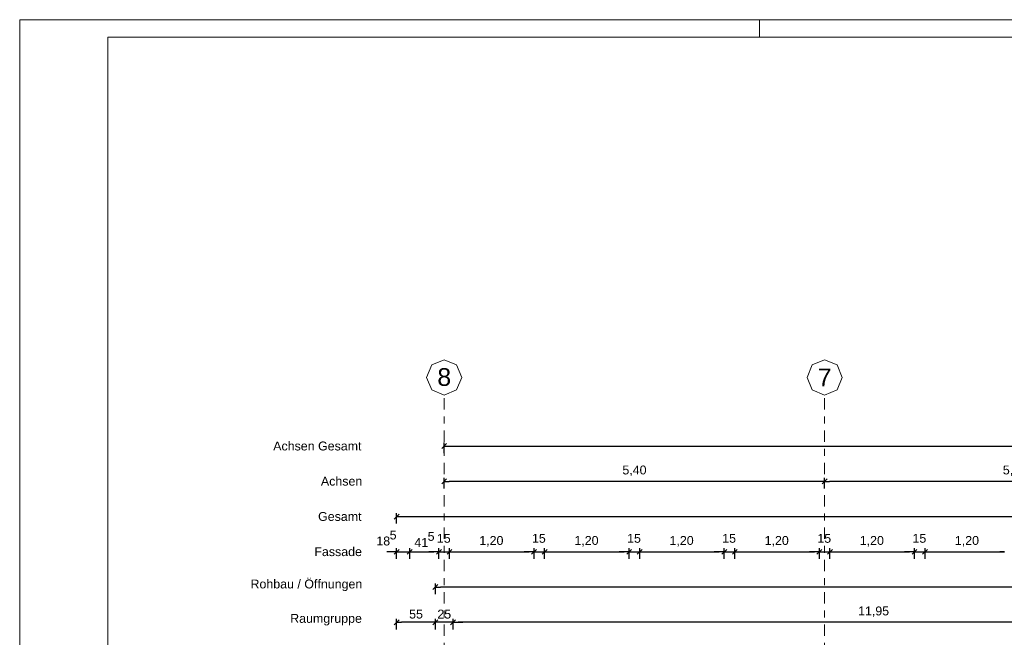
# Model space of a CAD drawing. Header units: metres. Extents: x -45.2 to 14.3, y -31.8 to 10.2.
# Tile 57 of 152: x -45.2 to -31.2, y 1.5 to 10.2. Entities that reach past the tile are written whole.
import ezdxf

# ---------------------------------------------------------------- set-up
doc = ezdxf.new("R2010")
doc.units = ezdxf.units.M
doc.header["$LTSCALE"] = 0.05
doc.linetypes.add('Achsen 01', pattern=[5.291531, 3.175, -1.058062, 0.352704, -0.705764])
doc.layers.get('0').update_dxf_attribs({"lineweight": 25})
doc.layers.add('AV1-Achsen', color=1, linetype='Achsen 01', lineweight=18, true_color=0xff0000)
for name, color, linetype, lineweight in [('AV1-Planrahmen', 7, 'Continuous', 9), ('Bemaßung-Bemaßung', 7, 'Continuous', 9), ('Keine', 7, 'Continuous', 9)]:
    doc.layers.add(name, color=color, linetype=linetype, lineweight=lineweight)
doc.styles.add('Arial', font='arial.ttf')

# ---------------------------------------------------------------- blocks, each defined once
blk = doc.blocks.new('Group')
at = {"layer": 'AV1-Planrahmen', "color": 7}
blk.add_line((-0.3845, 0.4155), (-0.3845, 0.4205), dxfattribs=at)
at = {"layer": 'AV1-Planrahmen', "color": 7, "flags": 128}
for points in [[(-0.5945, -0.4205), (-0.5945, 0.4205), (0.5945, 0.4205), (0.5945, -0.4205)], [(-0.5695, -0.4155), (-0.5695, 0.4155), (0.4045, 0.4155), (0.4045, -0.4155)]]:
    blk.add_lwpolyline(points, close=True, dxfattribs=at)

msp = doc.modelspace()

# ---------------------------------------------------------------- linework, layer by layer
at = {"color": 0, "linetype": 'Continuous', "lineweight": 15}
for p, q in [((-39.185, 4.14), (-39.115, 4.21)), ((-39.185, 3.64), (-39.115, 3.71)), ((-33.715, 3.71), (-33.785, 3.64)), ((-33.785, 3.64), (-33.715, 3.71)), ((-39.86, 3.14), (-39.79, 3.21)), ((-39.79, 2.71), (-39.86, 2.64)), ((-39.675, 2.64), (-39.605, 2.71)), ((-39.675, 2.64), (-39.605, 2.71)), ((-39.19, 2.71), (-39.26, 2.64)), ((-39.19, 2.71), (-39.26, 2.64)), ((-39.11, 2.64), (-39.04, 2.71)), ((-39.11, 2.64), (-39.04, 2.71)), ((-37.84, 2.71), (-37.91, 2.64)), ((-37.84, 2.71), (-37.91, 2.64)), ((-37.76, 2.64), (-37.69, 2.71)), ((-37.76, 2.64), (-37.69, 2.71)), ((-36.49, 2.71), (-36.56, 2.64)), ((-36.49, 2.71), (-36.56, 2.64)), ((-36.41, 2.64), (-36.34, 2.71)), ((-36.41, 2.64), (-36.34, 2.71)), ((-35.14, 2.71), (-35.21, 2.64)), ((-35.14, 2.71), (-35.21, 2.64)), ((-35.06, 2.64), (-34.99, 2.71)), ((-35.06, 2.64), (-34.99, 2.71)), ((-33.79, 2.71), (-33.86, 2.64)), ((-33.79, 2.71), (-33.86, 2.64)), ((-33.71, 2.64), (-33.64, 2.71)), ((-33.71, 2.64), (-33.64, 2.71)), ((-32.44, 2.71), (-32.51, 2.64)), ((-32.44, 2.71), (-32.51, 2.64)), ((-32.36, 2.64), (-32.29, 2.71)), ((-32.36, 2.64), (-32.29, 2.71)), ((-39.31, 2.14), (-39.24, 2.21)), ((-39.86, 1.64), (-39.79, 1.71)), ((-39.24, 1.71), (-39.31, 1.64)), ((-39.24, 1.71), (-39.31, 1.64)), ((-39.06, 1.64), (-38.99, 1.71)), ((-39.06, 1.64), (-38.99, 1.71))]:
    msp.add_line(p, q, dxfattribs=at)
at = {"color": 0, "linetype": 'ByBlock', "lineweight": -2}
for p, q in [((-39.15, 4.175), (-39.079, 4.175)), ((-39.15, 3.675), (-39.079, 3.675)), ((-33.75, 3.675), (-33.821, 3.675)), ((-33.75, 3.675), (-33.679, 3.675)), ((-39.825, 3.175), (-39.754, 3.175)), ((-39.825, 2.675), (-39.896, 2.675)), ((-39.64, 2.675), (-39.569, 2.675)), ((-39.64, 2.675), (-39.569, 2.675)), ((-39.225, 2.675), (-39.296, 2.675)), ((-39.225, 2.675), (-39.296, 2.675)), ((-39.075, 2.675), (-39.004, 2.675)), ((-39.075, 2.675), (-39.004, 2.675)), ((-37.875, 2.675), (-37.946, 2.675)), ((-37.875, 2.675), (-37.946, 2.675)), ((-37.725, 2.675), (-37.654, 2.675)), ((-37.725, 2.675), (-37.654, 2.675)), ((-36.525, 2.675), (-36.596, 2.675)), ((-36.525, 2.675), (-36.596, 2.675)), ((-36.375, 2.675), (-36.304, 2.675)), ((-36.375, 2.675), (-36.304, 2.675)), ((-35.175, 2.675), (-35.246, 2.675)), ((-35.175, 2.675), (-35.246, 2.675)), ((-35.025, 2.675), (-34.954, 2.675)), ((-35.025, 2.675), (-34.954, 2.675)), ((-33.825, 2.675), (-33.896, 2.675)), ((-33.825, 2.675), (-33.896, 2.675)), ((-33.675, 2.675), (-33.604, 2.675)), ((-33.675, 2.675), (-33.604, 2.675)), ((-32.475, 2.675), (-32.546, 2.675)), ((-32.475, 2.675), (-32.546, 2.675)), ((-32.325, 2.675), (-32.254, 2.675)), ((-32.325, 2.675), (-32.254, 2.675)), ((-39.275, 2.175), (-39.204, 2.175)), ((-39.825, 1.675), (-39.754, 1.675)), ((-39.275, 1.675), (-39.346, 1.675)), ((-39.275, 1.675), (-39.346, 1.675)), ((-39.025, 1.675), (-38.954, 1.675)), ((-39.025, 1.675), (-38.954, 1.675))]:
    msp.add_line(p, q, dxfattribs=at)
at = {"layer": 'AV1-Achsen'}
for p, q in [((-39.15, -26.5), (-39.15, 4.9)), ((-33.75, -26.5), (-33.75, 4.9))]:
    msp.add_line(p, q, dxfattribs=at)
at = {"layer": 'AV1-Achsen', "linetype": 'Continuous'}
for points in [[(-39.15, 5.4), (-38.973, 5.327), (-38.9, 5.15), (-38.973, 4.973), (-39.15, 4.9), (-39.327, 4.973), (-39.4, 5.15), (-39.327, 5.327)], [(-33.75, 5.4), (-33.573, 5.327), (-33.5, 5.15), (-33.573, 4.973), (-33.75, 4.9), (-33.927, 4.973), (-34, 5.15), (-33.927, 5.327)]]:
    msp.add_lwpolyline(points, close=True, dxfattribs=at)
at = {"layer": 'Bemaßung-Bemaßung', "color": 0, "lineweight": -2}
for p, q in [((-39.15, 4.075), (-39.15, 4.225)), ((-39.079, 4.175), (-0.071, 4.175)), ((-39.15, 3.575), (-39.15, 3.725)), ((-33.821, 3.675), (-39.079, 3.675)), ((-33.75, 3.575), (-33.75, 3.725)), ((-33.75, 3.575), (-33.75, 3.725)), ((-28.421, 3.675), (-33.679, 3.675)), ((-39.825, 3.075), (-39.825, 3.225)), ((-39.754, 3.175), (0.604, 3.175)), ((-39.275, 2.075), (-39.275, 2.225)), ((-18.846, 2.175), (-39.204, 2.175))]:
    msp.add_line(p, q, dxfattribs=at)
at = {"layer": 'Bemaßung-Bemaßung', "color": 0, "linetype": 'Continuous', "lineweight": -2}
for p, q in [((-39.896, 2.675), (-39.966, 2.675)), ((-39.825, 2.575), (-39.825, 2.725)), ((-39.825, 2.675), (-39.64, 2.675)), ((-39.64, 2.575), (-39.64, 2.725)), ((-39.64, 2.575), (-39.64, 2.725)), ((-39.569, 2.675), (-39.296, 2.675)), ((-39.569, 2.675), (-39.499, 2.675)), ((-39.296, 2.675), (-39.366, 2.675)), ((-39.225, 2.575), (-39.225, 2.725)), ((-39.225, 2.575), (-39.225, 2.725)), ((-39.225, 2.675), (-39.075, 2.675)), ((-39.075, 2.575), (-39.075, 2.725)), ((-39.075, 2.575), (-39.075, 2.725)), ((-39.004, 2.675), (-37.946, 2.675)), ((-39.004, 2.675), (-38.934, 2.675)), ((-37.946, 2.675), (-38.016, 2.675)), ((-37.875, 2.575), (-37.875, 2.725)), ((-37.875, 2.575), (-37.875, 2.725)), ((-37.875, 2.675), (-37.725, 2.675)), ((-37.725, 2.575), (-37.725, 2.725)), ((-37.725, 2.575), (-37.725, 2.725)), ((-37.654, 2.675), (-36.596, 2.675)), ((-37.654, 2.675), (-37.584, 2.675)), ((-36.596, 2.675), (-36.666, 2.675)), ((-36.525, 2.575), (-36.525, 2.725)), ((-36.525, 2.575), (-36.525, 2.725)), ((-36.525, 2.675), (-36.375, 2.675)), ((-36.375, 2.575), (-36.375, 2.725)), ((-36.375, 2.575), (-36.375, 2.725)), ((-36.304, 2.675), (-35.246, 2.675)), ((-36.304, 2.675), (-36.234, 2.675)), ((-35.246, 2.675), (-35.316, 2.675)), ((-35.175, 2.575), (-35.175, 2.725)), ((-35.175, 2.575), (-35.175, 2.725)), ((-35.175, 2.675), (-35.025, 2.675)), ((-35.025, 2.575), (-35.025, 2.725)), ((-35.025, 2.575), (-35.025, 2.725)), ((-34.954, 2.675), (-33.896, 2.675)), ((-34.954, 2.675), (-34.884, 2.675)), ((-33.896, 2.675), (-33.966, 2.675)), ((-33.825, 2.575), (-33.825, 2.725)), ((-33.825, 2.575), (-33.825, 2.725)), ((-33.825, 2.675), (-33.675, 2.675)), ((-33.675, 2.575), (-33.675, 2.725)), ((-33.675, 2.575), (-33.675, 2.725)), ((-33.604, 2.675), (-32.546, 2.675)), ((-33.604, 2.675), (-33.534, 2.675)), ((-32.546, 2.675), (-32.616, 2.675)), ((-32.475, 2.575), (-32.475, 2.725)), ((-32.475, 2.575), (-32.475, 2.725)), ((-32.475, 2.675), (-32.325, 2.675)), ((-32.325, 2.575), (-32.325, 2.725)), ((-32.325, 2.575), (-32.325, 2.725)), ((-32.254, 2.675), (-31.196, 2.675)), ((-32.254, 2.675), (-32.184, 2.675)), ((-31.196, 2.675), (-31.266, 2.675)), ((-39.825, 1.575), (-39.825, 1.725)), ((-39.275, 1.575), (-39.275, 1.725)), ((-39.275, 1.575), (-39.275, 1.725)), ((-39.025, 1.575), (-39.025, 1.725)), ((-39.025, 1.575), (-39.025, 1.725)), ((-39.346, 1.675), (-39.754, 1.675)), ((-39.346, 1.675), (-39.416, 1.675)), ((-39.025, 1.675), (-39.275, 1.675)), ((-38.954, 1.675), (-38.884, 1.675)), ((-27.146, 1.675), (-38.954, 1.675))]:
    msp.add_line(p, q, dxfattribs=at)
at = {"layer": 'Defpoints', "color": 0, "lineweight": 0}
for p, q in [((-39.15, 3.675), (-39.15, 3.675)), ((-33.75, 3.675), (-33.75, 3.675)), ((-39.64, 2.675), (-39.64, 2.675)), ((-39.225, 2.675), (-39.225, 2.675)), ((-39.075, 2.675), (-39.075, 2.675)), ((-37.875, 2.675), (-37.875, 2.675)), ((-37.725, 2.675), (-37.725, 2.675)), ((-36.525, 2.675), (-36.525, 2.675)), ((-36.375, 2.675), (-36.375, 2.675)), ((-35.175, 2.675), (-35.175, 2.675)), ((-35.025, 2.675), (-35.025, 2.675)), ((-33.825, 2.675), (-33.825, 2.675)), ((-33.675, 2.675), (-33.675, 2.675)), ((-32.475, 2.675), (-32.475, 2.675)), ((-32.325, 2.675), (-32.325, 2.675)), ((-39.275, 2.175), (-39.275, 2.175)), ((-39.825, 1.675), (-39.825, 1.675)), ((-39.275, 1.675), (-39.275, 1.675)), ((-39.025, 1.675), (-39.025, 1.675))]:
    msp.add_line(p, q, dxfattribs=at)

# ---------------------------------------------------------------- block references
at = {"layer": 'Keine', "color": 7, "transparency": 33554687, "xscale": 50, "yscale": 50, "zscale": 50}
msp.add_blockref('Group', (-15.45, -10.8), dxfattribs=at)

# ---------------------------------------------------------------- texts
at = {"layer": 'AV1-Achsen', "char_height": 0.252, "attachment_point": 7, "style": 'Arial'}
for s, insert in [('8', (-39.247, 5.026)), ('7', (-33.848, 5.024))]:
    msp.add_mtext(s, dxfattribs=dict(at, insert=insert))
at = {"layer": 'Bemaßung-Bemaßung', "color": 1, "true_color": 0xff0000, "attachment_point": 7, "style": 'Arial'}
for s, insert, char_height in [('Achsen Gesamt', (-41.577, 4.112), 0.12609), ('Achsen', (-40.9, 3.613), 0.1261)]:
    msp.add_mtext(s, dxfattribs=dict(at, insert=insert, char_height=char_height))
at = {"layer": 'Bemaßung-Bemaßung', "color": 0, "attachment_point": 7, "style": 'Arial'}
for s, insert, char_height in [('5,40', (-36.621, 3.75), 0.1261), ('5,40', (-31.221, 3.75), 0.1261), ('5', (-39.924, 2.849), 0.126), ('5', (-39.385, 2.83), 0.126), ('15', (-39.254, 2.802), 0.1261), ('15', (-37.904, 2.802), 0.1261), ('15', (-36.554, 2.802), 0.1261), ('15', (-35.204, 2.802), 0.1261), ('15', (-33.854, 2.802), 0.1261), ('15', (-32.504, 2.802), 0.1261), ('18', (-40.113, 2.764), 0.1261), ('41', (-39.573, 2.746), 0.1261), ('1,20', (-38.652, 2.75), 0.1261), ('1,20', (-37.302, 2.75), 0.1261), ('1,20', (-35.952, 2.75), 0.1261), ('1,20', (-34.602, 2.75), 0.1261), ('1,20', (-33.252, 2.75), 0.1261), ('1,20', (-31.902, 2.75), 0.1261), ('55', (-39.648, 1.727), 0.1261), ('25', (-39.247, 1.727), 0.1261), ('11,95', (-33.276, 1.75), 0.1261)]:
    msp.add_mtext(s, dxfattribs=dict(at, insert=insert, char_height=char_height))
at = {"layer": 'Bemaßung-Bemaßung', "attachment_point": 7, "style": 'Arial'}
for s, insert, char_height in [('Gesamt', (-40.94, 3.112), 0.1261), ('Fassade', (-40.993, 2.613), 0.1261), ('Rohbau / Öffnungen', (-41.899, 2.118), 0.12609), ('Raumgruppe', (-41.336, 1.63), 0.1261)]:
    msp.add_mtext(s, dxfattribs=dict(at, insert=insert, char_height=char_height))

doc.saveas('drawing.dxf')
